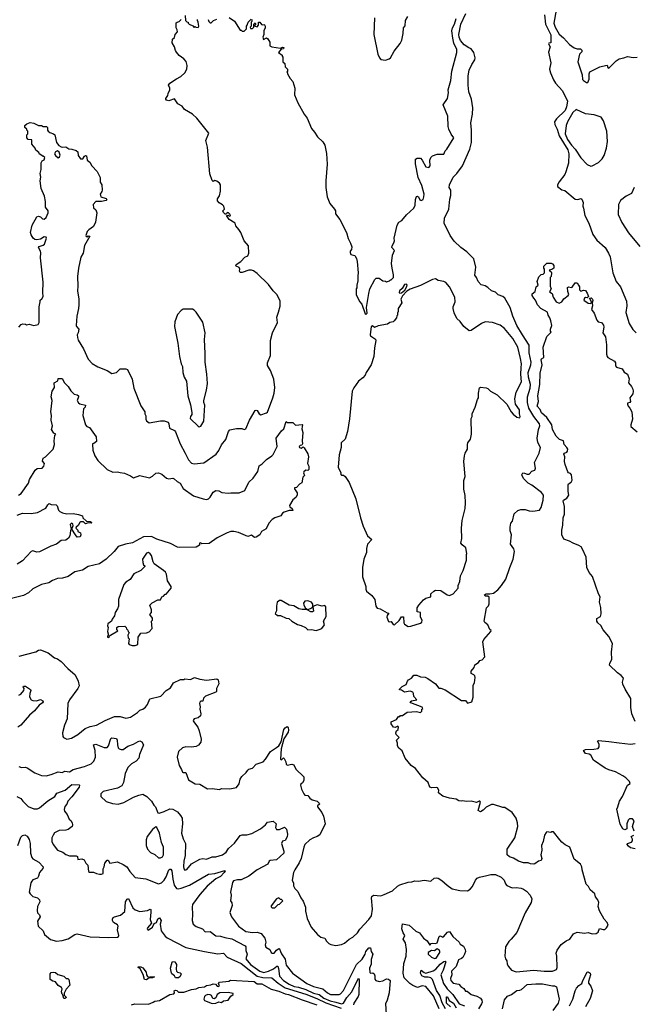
# Model space of a CAD drawing. Extents: x 1933546 to 2138868, y 524910 to 667279.
# Tile 232 of 256: x 2063663 to 2070205, y 600592 to 611083. Entities that reach past the tile are written whole.
import ezdxf

# ---------------------------------------------------------------- set-up
doc = ezdxf.new("R2010")
doc.units = 0

msp = doc.modelspace()

# ---------------------------------------------------------------- linework, layer by layer
at = {"layer": '0CON10XD'}
for points in [[(2065428, 611128), (2065430, 611075), (2065445, 611060), (2065458, 611058), (2065460, 611045), (2065470, 611035), (2065508, 611018), (2065525, 611000), (2065535, 611010), (2065542, 611002), (2065565, 611000), (2065572, 611015), (2065566, 611056), (2065558, 611075), (2065560, 611085)], [(2068644, 601964), (2068685, 601973), (2068735, 601973), (2068795, 601948), (2068830, 601915), (2068842, 601875), (2068857, 601857), (2068915, 601831), (2068955, 601836), (2069008, 601828), (2069035, 601817), (2069065, 601798), (2069104, 601754), (2069123, 601715), (2069116, 601675), (2069052, 601565), (2068963, 601357), (2068904, 601285), (2068878, 601262), (2068842, 601205), (2068836, 601105), (2068844, 601075), (2068858, 601055), (2068861, 601021), (2068876, 600995), (2068908, 600955), (2068955, 600939), (2069145, 600955), (2069255, 600944), (2069345, 600945), (2069385, 600964), (2069393, 600985), (2069390, 601105), (2069383, 601135), (2069395, 601169), (2069435, 601229), (2069491, 601269), (2069528, 601285), (2069568, 601342), (2069605, 601361), (2069685, 601349), (2069725, 601356), (2069765, 601343), (2069810, 601345), (2069831, 601359), (2069845, 601398), (2069885, 601388), (2069900, 601390), (2069920, 601405), (2069937, 601435), (2069928, 601465), (2069895, 601500), (2069846, 601586), (2069832, 601635), (2069836, 601676), (2069828, 601705), (2069802, 601735), (2069795, 601770), (2069745, 601810), (2069727, 601847), (2069703, 601873), (2069660, 602025), (2069658, 602055), (2069644, 602084), (2069575, 602138), (2069528, 602265), (2069480, 602290), (2069445, 602318), (2069423, 602345), (2069355, 602428), (2069335, 602430), (2069325, 602422), (2069285, 602428), (2069275, 602422), (2069259, 602395), (2069244, 602325), (2069226, 602285), (2069231, 602235), (2069220, 602185), (2069229, 602145), (2069222, 602125), (2069194, 602116), (2069155, 602088), (2069144, 602086), (2069108, 602088), (2069085, 602100), (2069035, 602098), (2068980, 602115), (2068927, 602147), (2068885, 602163), (2068862, 602185), (2068862, 602245), (2068941, 602365), (2068973, 602485), (2068971, 602525), (2068957, 602575), (2068914, 602634), (2068835, 602690), (2068815, 602690), (2068715, 602719), (2068695, 602719), (2068638, 602692), (2068605, 602659), (2068575, 602642), (2068550, 602655), (2068577, 602745), (2068570, 602755), (2068563, 602757), (2068535, 602743), (2068475, 602757), (2068426, 602754), (2068385, 602760), (2068370, 602755), (2068345, 602760), (2068315, 602779), (2068247, 602787), (2068175, 602810), (2068130, 602845), (2068133, 602875), (2068117, 602897), (2068105, 602901), (2068057, 602897), (2068037, 602907), (2068018, 602955), (2067962, 603005), (2067883, 603103), (2067837, 603137), (2067772, 603215), (2067741, 603291), (2067705, 603322), (2067692, 603345), (2067692, 603375), (2067680, 603405), (2067708, 603435), (2067678, 603465), (2067672, 603485), (2067680, 603505), (2067700, 603520), (2067703, 603545), (2067695, 603557), (2067665, 603540), (2067648, 603545), (2067625, 603580), (2067625, 603600), (2067680, 603625), (2067702, 603658), (2067715, 603660), (2067725, 603670), (2067745, 603670), (2067794, 603706), (2067895, 603713), (2067935, 603702), (2067950, 603715), (2067950, 603735), (2067960, 603745), (2067955, 603757), (2067832, 603805), (2067828, 603815), (2067840, 603825), (2067898, 603835), (2067865, 603870), (2067862, 603905), (2067855, 603919), (2067825, 603929), (2067765, 603917), (2067735, 603940), (2067712, 603942), (2067712, 603948), (2067741, 603979), (2067785, 603998), (2067797, 604033), (2067808, 604048), (2067842, 604065), (2067865, 604098), (2067899, 604099), (2067935, 604080), (2067986, 604076), (2068015, 604063), (2068096, 604006), (2068131, 603961), (2068155, 603960), (2068201, 603941), (2068375, 603830), (2068415, 603827), (2068439, 603799), (2068483, 603815), (2068498, 603865), (2068499, 603991), (2068513, 604017), (2068519, 604075), (2068515, 604092), (2068505, 604103), (2068478, 604115), (2068475, 604140), (2068508, 604182), (2068515, 604208), (2068556, 604234), (2068570, 604255), (2068595, 604262), (2068622, 604295), (2068600, 604455), (2068612, 604478), (2068688, 604565), (2068690, 604575), (2068676, 604586), (2068656, 604636), (2068621, 604661), (2068614, 604675), (2068640, 604815), (2068662, 604838), (2068668, 604858), (2068669, 604929), (2068655, 604940), (2068625, 604940), (2068620, 604955), (2068635, 604964), (2068675, 604964), (2068716, 604974), (2068762, 605008), (2068801, 605055), (2068848, 605122), (2068888, 605245), (2068926, 605335), (2068937, 605417), (2068931, 605445), (2068896, 605495), (2068906, 605594), (2068894, 605635), (2068892, 605675), (2068901, 605719), (2068919, 605741), (2068934, 605816), (2068975, 605852), (2069007, 605863), (2069053, 605863), (2069095, 605850), (2069135, 605847), (2069204, 605856), (2069224, 605885), (2069246, 605965), (2069248, 606015), (2069225, 606044), (2069125, 606123), (2069085, 606145), (2069034, 606195), (2069018, 606235), (2069027, 606253), (2069045, 606252), (2069075, 606241), (2069095, 606242), (2069125, 606274), (2069155, 606283), (2069161, 606305), (2069153, 606365), (2069203, 606465), (2069215, 606525), (2069188, 606578), (2069181, 606625), (2069195, 606715), (2069208, 606755), (2069206, 606775), (2069144, 606854), (2069090, 606945), (2069076, 607004), (2069077, 607063), (2069104, 607156), (2069110, 607195), (2069087, 607275), (2069086, 607325), (2069112, 607405), (2069115, 607435), (2069096, 607535), (2069094, 607615), (2069023, 607724), (2068963, 607825), (2068922, 607925), (2068894, 608015), (2068834, 608114), (2068815, 608132), (2068765, 608151), (2068735, 608178), (2068695, 608194), (2068655, 608229), (2068625, 608246), (2068585, 608258), (2068550, 608295), (2068533, 608335), (2068515, 608360), (2068526, 608446), (2068506, 608535), (2068429, 608609), (2068365, 608656), (2068295, 608722), (2068252, 608782), (2068189, 608915), (2068193, 608967), (2068238, 609065), (2068251, 609169), (2068261, 609209), (2068261, 609245), (2068259, 609265), (2068241, 609295), (2068244, 609325), (2068286, 609405), (2068325, 609445), (2068383, 609527), (2068462, 609705), (2068481, 609775), (2068481, 609905), (2068474, 609984), (2068491, 610075), (2068494, 610145), (2068479, 610235), (2068453, 610315), (2068445, 610385), (2068444, 610484), (2068455, 610544), (2068483, 610605), (2068515, 610655), (2068519, 610675), (2068505, 610735), (2068475, 610771), (2068452, 610782), (2068402, 610815), (2068363, 610863), (2068348, 610895), (2068344, 610925), (2068368, 611035), (2068421, 611149)], [(2069259, 611135), (2069270, 611035), (2069327, 610923), (2069326, 610835), (2069305, 610832), (2069300, 610825), (2069318, 610795), (2069302, 610738), (2069327, 610623), (2069313, 610555), (2069322, 610515), (2069355, 610442), (2069375, 610408), (2069449, 610325), (2069503, 610215), (2069494, 610155), (2069478, 610115), (2069385, 610025), (2069366, 609994), (2069368, 609965), (2069392, 609915), (2069414, 609845), (2069506, 609695), (2069517, 609655), (2069514, 609555), (2069487, 609463), (2069475, 609435), (2069414, 609355), (2069398, 609325), (2069397, 609307), (2069445, 609269), (2069475, 609262), (2069585, 609170), (2069615, 609166), (2069645, 609177), (2069655, 609172), (2069671, 609135), (2069666, 609095), (2069674, 609075)], [(2069382, 611185), (2069359, 611045), (2069372, 611005), (2069415, 610928), (2069461, 610891), (2069525, 610819), (2069575, 610783), (2069605, 610772), (2069642, 610772), (2069655, 610760), (2069655, 610740), (2069630, 610715), (2069614, 610635), (2069660, 610495), (2069663, 610445), (2069674, 610434), (2069705, 610412), (2069720, 610415), (2069735, 610450), (2069733, 610505), (2069743, 610527), (2069848, 610582), (2069878, 610588), (2069925, 610600), (2069932, 610575), (2069945, 610568), (2070021, 610645), (2070055, 610666), (2070105, 610676), (2070145, 610692), (2070205, 610680), (2070245, 610682)], [(2063653, 607805), (2063680, 607835), (2063698, 607842), (2063727, 607837), (2063735, 607830), (2063765, 607840), (2063814, 607824), (2063860, 607835), (2063870, 607855), (2063870, 608025), (2063882, 608075), (2063880, 608095), (2063900, 608110), (2063914, 608135), (2063909, 608175), (2063914, 608285), (2063887, 608547), (2063889, 608599), (2063885, 608618), (2063864, 608655), (2063870, 608665), (2063915, 608680), (2063928, 608692), (2063948, 608755), (2063944, 608765), (2063925, 608770), (2063885, 608746), (2063845, 608738), (2063825, 608741), (2063808, 608755), (2063785, 608789), (2063778, 608815), (2063796, 608895), (2063845, 608981), (2063865, 608991), (2063885, 608981), (2063905, 608962), (2063925, 608959), (2063944, 608975), (2063966, 609025), (2063967, 609047), (2063940, 609085), (2063939, 609145), (2063929, 609201), (2063894, 609285), (2063883, 609365), (2063888, 609405), (2063882, 609445), (2063892, 609485), (2063893, 609557), (2063902, 609578), (2063925, 609590), (2063930, 609615), (2063915, 609630), (2063905, 609630), (2063887, 609647), (2063875, 609650), (2063869, 609669), (2063834, 609694), (2063830, 609715), (2063793, 609755), (2063793, 609803), (2063755, 609807), (2063741, 609825), (2063738, 609842), (2063740, 609855), (2063750, 609865), (2063750, 609895), (2063740, 609905), (2063738, 609918), (2063720, 609935), (2063720, 609955), (2063740, 609975), (2063775, 609988), (2063815, 609982), (2063864, 609954), (2063895, 609957), (2063914, 609944), (2063950, 609945), (2063960, 609935), (2063960, 609905), (2063968, 609895), (2063985, 609880), (2064025, 609868), (2064038, 609855), (2064056, 609775), (2064082, 609742), (2064105, 609728), (2064125, 609723), (2064155, 609728), (2064186, 609706), (2064220, 609705), (2064265, 609690), (2064282, 609675), (2064286, 609636), (2064312, 609602), (2064335, 609601), (2064355, 609630), (2064365, 609637), (2064375, 609632), (2064382, 609585), (2064412, 609565), (2064432, 609525), (2064488, 609465), (2064520, 609400), (2064521, 609351), (2064538, 609325), (2064542, 609265), (2064538, 609252), (2064523, 609225), (2064528, 609195), (2064585, 609179), (2064594, 609165), (2064585, 609156), (2064535, 609146), (2064476, 609144), (2064446, 609115), (2064450, 609080), (2064475, 609056), (2064487, 609025), (2064472, 608925), (2064451, 608879), (2064400, 608845), (2064382, 608825), (2064370, 608785), (2064372, 608772), (2064385, 608770), (2064395, 608780), (2064410, 608775), (2064353, 608677), (2064341, 608595), (2064315, 608552), (2064289, 608435), (2064278, 608345), (2064282, 608245), (2064278, 608195), (2064295, 608105), (2064294, 608045), (2064292, 608005), (2064273, 607925), (2064267, 607825), (2064269, 607815), (2064293, 607785), (2064287, 607745), (2064277, 607725), (2064279, 607695), (2064287, 607667), (2064342, 607575), (2064393, 607465), (2064435, 607418), (2064495, 607384), (2064595, 607344), (2064645, 607312), (2064695, 607323), (2064735, 607363), (2064795, 607362), (2064812, 607355), (2064864, 607254), (2064882, 607155), (2064955, 606970), (2064996, 606906), (2064998, 606885), (2065007, 606863), (2065008, 606825), (2065017, 606807), (2065045, 606788), (2065165, 606809), (2065205, 606807), (2065245, 606793), (2065255, 606775), (2065261, 606731), (2065314, 606705), (2065323, 606693), (2065374, 606565), (2065427, 606465), (2065463, 606393), (2065495, 606359), (2065525, 606352), (2065625, 606360), (2065759, 606455), (2065785, 606491), (2065816, 606554), (2065862, 606608), (2065890, 606695), (2065905, 606712), (2065975, 606728), (2066033, 606727), (2066055, 606718), (2066075, 606723), (2066113, 606817), (2066175, 606920), (2066185, 606922), (2066195, 606917), (2066217, 606885), (2066235, 606873), (2066295, 606893), (2066305, 606902), (2066361, 607055), (2066376, 607105), (2066383, 607165), (2066372, 607252), (2066339, 607345), (2066307, 607397), (2066304, 607426), (2066336, 607505), (2066339, 607665), (2066358, 607745), (2066411, 607855), (2066405, 607915), (2066424, 607965), (2066439, 608031), (2066439, 608089), (2066404, 608155), (2066365, 608194), (2066315, 608260), (2066195, 608378), (2066155, 608406), (2066134, 608414), (2066105, 608413), (2066035, 608390), (2066015, 608390), (2066007, 608405), (2066011, 608425), (2066004, 608444), (2065970, 608455), (2065967, 608465), (2065972, 608475), (2066022, 608505), (2066065, 608552), (2066095, 608568), (2066106, 608595), (2066104, 608674), (2066058, 608725), (2066020, 608815), (2065998, 608848), (2065968, 608885), (2065960, 608915), (2065898, 608955), (2065870, 608995), (2065885, 609000), (2065892, 608992), (2065905, 608990), (2065910, 608995), (2065905, 609010), (2065890, 609025), (2065875, 609028), (2065868, 609012), (2065855, 609010), (2065835, 609030), (2065830, 609045), (2065847, 609063), (2065841, 609095), (2065825, 609111), (2065790, 609130), (2065774, 609154), (2065772, 609175), (2065794, 609205), (2065806, 609255), (2065804, 609325), (2065795, 609341), (2065765, 609363), (2065745, 609370), (2065725, 609360), (2065715, 609370), (2065692, 609442), (2065664, 609725), (2065648, 609795), (2065680, 609875), (2065553, 610035), (2065506, 610076), (2065422, 610125), (2065395, 610160), (2065349, 610185), (2065315, 610238), (2065255, 610219), (2065229, 610225), (2065220, 610235), (2065220, 610245), (2065242, 610275), (2065247, 610295), (2065263, 610335), (2065263, 610355), (2065250, 610385), (2065263, 610405), (2065336, 610454), (2065382, 610478), (2065424, 610516), (2065446, 610555), (2065450, 610595), (2065439, 610639), (2065415, 610667), (2065365, 610703), (2065335, 610738), (2065324, 610754), (2065314, 610794), (2065289, 610835), (2065293, 610875), (2065315, 610892), (2065322, 610925), (2065346, 610955), (2065344, 610975), (2065332, 610995), (2065332, 611048), (2065343, 611057), (2065365, 611062), (2065386, 611084)], [(2065672, 611085), (2065680, 611065), (2065695, 611050), (2065705, 611050), (2065730, 611075), (2065765, 611090)], [(2065898, 611105), (2065955, 611068), (2066015, 610970), (2066025, 610970), (2066035, 610960), (2066055, 610960), (2066062, 610968), (2066080, 610985), (2066080, 611015), (2066090, 611025), (2066100, 611055), (2066132, 611088)], [(2066140, 611085), (2066140, 611065), (2066130, 611055), (2066130, 611015), (2066120, 611005), (2066125, 610990), (2066145, 610990), (2066160, 611005), (2066160, 611035), (2066175, 611050), (2066180, 611035), (2066170, 611025), (2066170, 611015), (2066195, 611008), (2066210, 611025), (2066210, 611055), (2066225, 611058), (2066242, 611032), (2066255, 611028), (2066265, 611032), (2066275, 611028), (2066279, 611015), (2066280, 610995), (2066267, 610965), (2066266, 610924), (2066254, 610895), (2066262, 610872), (2066295, 610890), (2066309, 610879), (2066330, 610845), (2066332, 610805), (2066350, 610795), (2066445, 610778), (2066465, 610790), (2066480, 610785), (2066476, 610774), (2066452, 610768), (2066423, 610733), (2066460, 610705), (2066460, 610695), (2066470, 610685), (2066470, 610635), (2066490, 610615), (2066495, 610580), (2066520, 610555), (2066520, 610535), (2066510, 610525), (2066518, 610518), (2066520, 610505), (2066548, 610455), (2066577, 610425), (2066596, 610355), (2066594, 610284), (2066628, 610198), (2066696, 610075), (2066729, 610035), (2066775, 609922), (2066807, 609885), (2066837, 609835), (2066895, 609782), (2066916, 609745), (2066936, 609656), (2066941, 609545), (2066929, 609365), (2066929, 609295), (2066940, 609195), (2066969, 609125), (2067021, 609065), (2067030, 609045), (2067030, 609015), (2067076, 608955), (2067149, 608815), (2067165, 608750), (2067192, 608702), (2067203, 608663), (2067202, 608635), (2067185, 608618), (2067185, 608602), (2067195, 608582), (2067235, 608572), (2067255, 608540), (2067263, 608505), (2067273, 608385), (2067268, 608355), (2067268, 608302), (2067258, 608255), (2067258, 608225), (2067250, 608215), (2067250, 608155), (2067285, 608080), (2067312, 608052), (2067345, 607950), (2067355, 607940), (2067368, 607955), (2067362, 608015), (2067384, 608166), (2067398, 608215), (2067450, 608315), (2067465, 608330), (2067495, 608330), (2067535, 608300), (2067562, 608298), (2067575, 608290), (2067605, 608300)], [(2067446, 611104), (2067439, 610925), (2067483, 610715), (2067498, 610675), (2067515, 610658), (2067565, 610653)], [(2067565, 610653), (2067604, 610666), (2067615, 610678), (2067654, 610746), (2067720, 610830), (2067736, 610865), (2067752, 610935), (2067754, 610995), (2067773, 611017), (2067777, 611075), (2067803, 611117)], [(2067605, 608300), (2067615, 608310), (2067625, 608310), (2067648, 608335), (2067650, 608365), (2067634, 608434), (2067629, 608485), (2067639, 608575), (2067660, 608625), (2067630, 608655), (2067634, 608675), (2067653, 608705), (2067659, 608725), (2067656, 608754), (2067686, 608894), (2067706, 608924), (2067738, 608945), (2067788, 609005), (2067866, 609074), (2067879, 609105), (2067884, 609166), (2067895, 609198), (2067905, 609203), (2067915, 609197), (2067930, 609165), (2067945, 609157), (2067964, 609166), (2067973, 609197), (2067977, 609225), (2067952, 609315), (2067911, 609401), (2067884, 609546), (2067884, 609596), (2067902, 609608), (2067935, 609606), (2067956, 609585), (2067993, 609515), (2068025, 609509), (2068041, 609525), (2068036, 609585), (2068046, 609615), (2068066, 609634), (2068115, 609649), (2068185, 609650), (2068199, 609685), (2068218, 609705), (2068293, 609825), (2068262, 609862), (2068240, 609915), (2068233, 609945), (2068228, 610055), (2068178, 610175), (2068224, 610245), (2068234, 610305), (2068232, 610335), (2068260, 610435), (2068272, 610535), (2068325, 610735), (2068324, 610765), (2068293, 610833), (2068280, 610885), (2068272, 610965), (2068277, 610995), (2068298, 611035), (2068318, 611095)], [(2069753, 609523), (2069765, 609524), (2069835, 609563), (2069875, 609601), (2069895, 609635), (2069921, 609715), (2069929, 609785), (2069924, 609895), (2069888, 610005), (2069864, 610044), (2069789, 610069), (2069695, 610079), (2069595, 610126), (2069560, 610095), (2069503, 609995), (2069489, 609955), (2069479, 609865), (2069505, 609805), (2069545, 609745), (2069585, 609705), (2069645, 609612), (2069715, 609539), (2069753, 609523)], [(2064075, 609612), (2064089, 609621), (2064095, 609640), (2064085, 609673), (2064065, 609684), (2064044, 609676), (2064033, 609655), (2064046, 609636), (2064075, 609612)], [(2070213, 609295), (2070185, 609232), (2070129, 609201), (2070068, 609155), (2070046, 609114), (2070043, 609007), (2070082, 608922), (2070155, 608812), (2070275, 608668)], [(2069674, 609075), (2069690, 608995), (2069732, 608915), (2069775, 608793), (2069817, 608735), (2069904, 608654), (2069941, 608595), (2069958, 608555), (2069986, 608386), (2070023, 608295), (2070068, 608238), (2070134, 608085), (2070138, 608035), (2070124, 607964), (2070161, 607845), (2070201, 607781), (2070235, 607748)], [(2069862, 604752), (2069859, 604819), (2069845, 604875), (2069851, 604935), (2069835, 604965), (2069771, 605151), (2069735, 605194), (2069710, 605245), (2069701, 605355), (2069663, 605443), (2069648, 605465), (2069625, 605482), (2069565, 605504), (2069525, 605528), (2069465, 605548), (2069444, 605595), (2069442, 605645), (2069454, 605696), (2069458, 605775), (2069472, 605815), (2069473, 605895), (2069459, 605955), (2069461, 605965), (2069495, 605986), (2069518, 606015), (2069510, 606055), (2069510, 606125), (2069515, 606137), (2069544, 606156), (2069553, 606175), (2069548, 606235), (2069536, 606246), (2069515, 606253), (2069507, 606265), (2069479, 606345), (2069473, 606375), (2069476, 606425), (2069463, 606455), (2069470, 606465), (2069495, 606474), (2069504, 606485), (2069506, 606506), (2069496, 606526), (2069467, 606555), (2069461, 606595), (2069420, 606610), (2069382, 606645), (2069344, 606715), (2069338, 606765), (2069284, 606844), (2069226, 606895), (2069211, 606931), (2069181, 606965), (2069194, 607015), (2069186, 607075), (2069209, 607195), (2069211, 607315), (2069232, 607405), (2069222, 607458), (2069225, 607468), (2069250, 607485), (2069243, 607595), (2069285, 607708), (2069330, 607755), (2069323, 607763), (2069322, 607785), (2069337, 607825), (2069327, 607875), (2069317, 607905), (2069296, 607935), (2069292, 607965), (2069221, 608005), (2069185, 608044), (2069164, 608094), (2069145, 608114), (2069128, 608145), (2069128, 608162), (2069160, 608185), (2069170, 608235), (2069190, 608255), (2069182, 608295), (2069198, 608342), (2069222, 608368), (2069245, 608370), (2069260, 608385), (2069260, 608425), (2069250, 608435), (2069250, 608455), (2069285, 608490), (2069328, 608488), (2069345, 608480), (2069358, 608465), (2069358, 608435), (2069335, 608420), (2069310, 608415), (2069330, 608395), (2069332, 608385), (2069330, 608345), (2069320, 608335), (2069320, 608245), (2069328, 608215), (2069312, 608182), (2069340, 608165), (2069350, 608125), (2069383, 608075), (2069415, 608062), (2069445, 608078), (2069465, 608108), (2069512, 608145), (2069517, 608155), (2069506, 608186), (2069505, 608230), (2069515, 608238), (2069545, 608228), (2069555, 608232), (2069585, 608280), (2069605, 608280), (2069622, 608255), (2069632, 608235), (2069630, 608205), (2069645, 608190), (2069675, 608200), (2069696, 608196), (2069715, 608170), (2069727, 608133), (2069715, 608120), (2069695, 608122), (2069684, 608116), (2069678, 608095), (2069724, 608064), (2069745, 608058), (2069760, 608065), (2069760, 608075), (2069740, 608115), (2069755, 608119), (2069771, 608105), (2069775, 608090), (2069766, 608065), (2069772, 608035), (2069758, 607995), (2069788, 607955), (2069815, 607882), (2069830, 607865), (2069865, 607857), (2069888, 607828), (2069891, 607805), (2069881, 607745), (2069910, 607705), (2069920, 607620), (2069918, 607518), (2069926, 607495), (2069934, 607484), (2070004, 607445), (2070016, 607425), (2070014, 607395), (2070025, 607379), (2070085, 607362), (2070108, 607328), (2070144, 607305), (2070160, 607255), (2070154, 607215), (2070185, 607176), (2070200, 607145), (2070205, 607125), (2070202, 607095), (2070170, 607055), (2070176, 607014), (2070167, 607003), (2070145, 606998), (2070142, 606988), (2070149, 606965), (2070170, 606945), (2070188, 606905), (2070196, 606826), (2070178, 606765), (2070180, 606750), (2070245, 606691)], [(2067805, 604618), (2067835, 604622), (2067935, 604652), (2067950, 604665), (2067953, 604685), (2067938, 604715), (2067938, 604765), (2067900, 604775), (2067902, 604815), (2067918, 604845), (2067968, 604902), (2067995, 604920), (2068048, 604932), (2068046, 604965), (2068078, 604995), (2068096, 605004), (2068155, 605001), (2068220, 604955), (2068245, 604947), (2068284, 604965), (2068338, 605025), (2068339, 605055), (2068355, 605095), (2068364, 605156), (2068392, 605215), (2068428, 605325), (2068428, 605385), (2068432, 605395), (2068420, 605455), (2068379, 605489), (2068366, 605506), (2068377, 605555), (2068374, 605665), (2068381, 605745), (2068412, 605875), (2068416, 605935), (2068414, 606014), (2068399, 606079), (2068398, 606125), (2068398, 606172), (2068412, 606215), (2068400, 606375), (2068406, 606434), (2068413, 606465), (2068437, 606505), (2068437, 606555), (2068442, 606575), (2068468, 606615), (2068482, 606665), (2068478, 606832), (2068488, 606855), (2068488, 606885), (2068518, 606955), (2068543, 607037), (2068556, 607054), (2068556, 607105), (2068565, 607160), (2068575, 607168), (2068635, 607162), (2068655, 607152), (2068684, 607124), (2068755, 607087), (2068858, 606985), (2068902, 606905), (2068925, 606879), (2068965, 606847), (2068995, 606842), (2069000, 606855), (2068991, 606885), (2068991, 606925), (2068951, 606985), (2068943, 607043), (2068956, 607115), (2069012, 607225), (2069005, 607305), (2069011, 607375), (2069012, 607415), (2069004, 607474), (2068975, 607595), (2068922, 607685), (2068831, 607791), (2068787, 607827), (2068705, 607856), (2068625, 607864), (2068587, 607845), (2068475, 607770), (2068455, 607767), (2068399, 607815), (2068358, 607868), (2068325, 607898), (2068295, 607959), (2068284, 608006), (2068286, 608024), (2068307, 608075), (2068302, 608125), (2068246, 608236), (2068205, 608282), (2068185, 608292), (2068125, 608304), (2068095, 608323), (2068065, 608316), (2067935, 608249), (2067825, 608213), (2067791, 608189), (2067745, 608140), (2067728, 608105), (2067738, 608065), (2067698, 608005), (2067700, 607975), (2067690, 607955), (2067690, 607935), (2067683, 607927), (2067680, 607905), (2067656, 607874), (2067645, 607863), (2067610, 607855), (2067585, 607838), (2067485, 607822), (2067445, 607802), (2067425, 607820), (2067410, 607815), (2067400, 607725), (2067404, 607715), (2067455, 607678), (2067462, 607665), (2067446, 607586), (2067440, 607495), (2067410, 607405), (2067357, 607325), (2067346, 607294), (2067323, 607267), (2067277, 607233), (2067225, 607160), (2067208, 607125), (2067180, 606830), (2067159, 606695), (2067133, 606615), (2067091, 606575), (2067091, 606525), (2067069, 606445), (2067059, 606315), (2067087, 606253), (2067084, 606245), (2067095, 606230), (2067115, 606230), (2067132, 606215), (2067175, 606150), (2067247, 605977), (2067296, 605775), (2067326, 605686), (2067372, 605582), (2067418, 605545), (2067373, 605495), (2067362, 605448), (2067360, 605405), (2067333, 605335), (2067317, 605245), (2067318, 605145), (2067352, 605042), (2067352, 605015), (2067362, 604995), (2067416, 604946), (2067450, 604905), (2067462, 604835), (2067473, 604813), (2067507, 604807), (2067582, 604762), (2067598, 604758), (2067580, 604735), (2067578, 604715), (2067595, 604672), (2067605, 604668), (2067625, 604670), (2067645, 604637), (2067660, 604635), (2067710, 604680), (2067735, 604720), (2067755, 604720), (2067758, 604655), (2067765, 604642), (2067805, 604618)], [(2067715, 608168), (2067735, 608172), (2067769, 608201), (2067790, 608240), (2067794, 608255), (2067786, 608266), (2067765, 608260), (2067741, 608219), (2067714, 608195), (2067708, 608175), (2067715, 608168)], [(2065576, 606746), (2065595, 606751), (2065627, 606805), (2065639, 606975), (2065626, 607005), (2065626, 607025), (2065654, 607135), (2065664, 607205), (2065659, 607305), (2065641, 607435), (2065642, 607525), (2065634, 607675), (2065640, 607745), (2065615, 607860), (2065545, 607968), (2065525, 607988), (2065505, 607997), (2065405, 607998), (2065384, 607986), (2065345, 607942), (2065316, 607865), (2065314, 607815), (2065351, 607635), (2065366, 607495), (2065384, 607415), (2065399, 607389), (2065403, 607325), (2065417, 607275), (2065443, 607233), (2065453, 607115), (2065457, 607075), (2065485, 606980), (2065498, 606898), (2065497, 606875), (2065483, 606855), (2065482, 606835), (2065565, 606753), (2065576, 606746)], [(2063652, 606015), (2063680, 606035), (2063757, 606145), (2063767, 606185), (2063827, 606283), (2063851, 606299), (2063902, 606305), (2063920, 606325), (2063928, 606355), (2063908, 606378), (2063915, 606410), (2063940, 606425), (2064020, 606505), (2064036, 606555), (2064032, 606595), (2064037, 606653), (2064050, 606665), (2064027, 606677), (2064003, 606715), (2064013, 606755), (2063998, 606815), (2064001, 606865), (2063996, 606904), (2064009, 607025), (2063999, 607065), (2064009, 607125), (2064036, 607165), (2064030, 607215), (2064070, 607235), (2064075, 607260), (2064115, 607260), (2064140, 607215), (2064182, 607175), (2064207, 607127), (2064245, 607093), (2064277, 607087), (2064290, 607075), (2064292, 607065), (2064277, 607025), (2064290, 607000), (2064305, 606991), (2064366, 606976), (2064361, 606955), (2064345, 606937), (2064336, 606865), (2064366, 606765), (2064379, 606749), (2064407, 606737), (2064479, 606639), (2064482, 606588), (2064455, 606567), (2064440, 606565), (2064438, 606555), (2064444, 606495), (2064466, 606436), (2064498, 606385), (2064595, 606290), (2064655, 606260), (2064705, 606267), (2064735, 606257), (2064782, 606252), (2064845, 606221), (2064875, 606200), (2064944, 606226), (2065047, 606203), (2065081, 606219), (2065115, 606250), (2065145, 606253), (2065179, 606239), (2065228, 606198), (2065255, 606190), (2065295, 606196), (2065311, 606191), (2065341, 606161), (2065376, 606145), (2065405, 606086), (2065515, 606009), (2065621, 605979), (2065655, 605971), (2065675, 605977), (2065695, 605995), (2065725, 606048), (2065754, 606066), (2065785, 606062), (2065820, 606045), (2065885, 606038), (2065915, 606042), (2066005, 606040), (2066063, 606067), (2066108, 606155), (2066153, 606196), (2066201, 606269), (2066215, 606328), (2066250, 606350), (2066295, 606396), (2066351, 606435), (2066365, 606451), (2066410, 606535), (2066398, 606625), (2066455, 606702), (2066478, 606722), (2066505, 606800), (2066515, 606790), (2066575, 606790), (2066605, 606762), (2066675, 606770), (2066680, 606765), (2066673, 606725), (2066683, 606685), (2066674, 606595), (2066678, 606562), (2066672, 606548), (2066653, 606547), (2066643, 606535), (2066648, 606525), (2066665, 606518), (2066685, 606530), (2066695, 606522), (2066737, 606457), (2066741, 606425), (2066732, 606355), (2066747, 606325), (2066745, 606290), (2066735, 606280), (2066715, 606282), (2066694, 606266), (2066690, 606255), (2066700, 606225), (2066683, 606207), (2066672, 606148), (2066645, 606133), (2066615, 606100), (2066592, 606095), (2066593, 606085), (2066622, 606042), (2066621, 606015), (2066607, 605993), (2066574, 605966), (2066541, 605905), (2066545, 605892), (2066567, 605875), (2066576, 605854), (2066535, 605854), (2066484, 605836), (2066466, 605824), (2066446, 605795), (2066385, 605776), (2066355, 605756), (2066320, 605720), (2066292, 605658), (2066241, 605629), (2066223, 605595), (2066185, 605570), (2066165, 605567), (2066135, 605592), (2066095, 605576), (2065995, 605618), (2065945, 605630), (2065915, 605630), (2065875, 605617), (2065769, 605561), (2065683, 605503), (2065607, 605497), (2065595, 605510), (2065580, 605505), (2065580, 605485), (2065545, 605464), (2065365, 605458), (2065345, 605463), (2065272, 605502), (2065125, 605548), (2065067, 605577), (2064985, 605572), (2064865, 605508), (2064792, 605495), (2064715, 605468), (2064672, 605415), (2064584, 605336), (2064515, 605284), (2064395, 605255), (2064332, 605218), (2064252, 605198), (2064179, 605151), (2064121, 605131), (2064065, 605127), (2064013, 605107), (2063975, 605084), (2063895, 605064), (2063803, 605017), (2063756, 604975), (2063705, 604947), (2063575, 604916)], [(2063635, 605803), (2063695, 605826), (2063785, 605823), (2063855, 605831), (2063941, 605879), (2063962, 605915), (2063978, 605928), (2063998, 605918), (2064054, 605914), (2064064, 605904), (2064078, 605858), (2064093, 605843), (2064120, 605830), (2064165, 605817), (2064235, 605822), (2064291, 605811), (2064332, 605795), (2064338, 605775), (2064375, 605738), (2064416, 605736), (2064432, 605725), (2064425, 605718), (2064395, 605722), (2064365, 605712), (2064342, 605732), (2064315, 605732), (2064304, 605726), (2064287, 605695), (2064264, 605676), (2064263, 605665), (2064282, 605645), (2064285, 605630), (2064311, 605615), (2064314, 605595), (2064307, 605573), (2064275, 605570), (2064257, 605595), (2064220, 605655), (2064233, 605695), (2064229, 605709), (2064215, 605718), (2064200, 605705), (2064212, 605655), (2064204, 605636), (2064198, 605582), (2064185, 605558), (2064155, 605538), (2064105, 605533), (2064056, 605494), (2063996, 605474), (2063875, 605412), (2063845, 605408), (2063805, 605423), (2063785, 605417), (2063694, 605316), (2063635, 605281)], [(2064895, 604415), (2064923, 604425), (2064928, 604502), (2064954, 604546), (2065015, 604550), (2065045, 604560), (2065074, 604595), (2065068, 604675), (2065078, 604685), (2065080, 604705), (2065052, 604745), (2065070, 604765), (2065070, 604795), (2065050, 604845), (2065075, 604870), (2065135, 604900), (2065165, 604900), (2065180, 604935), (2065195, 604940), (2065215, 604960), (2065225, 604960), (2065277, 605025), (2065280, 605045), (2065238, 605105), (2065228, 605175), (2065218, 605195), (2065198, 605215), (2065097, 605285), (2065085, 605308), (2065068, 605375), (2065055, 605393), (2065035, 605404), (2065015, 605398), (2064972, 605335), (2064975, 605300), (2064984, 605274), (2064997, 605265), (2064996, 605255), (2064956, 605215), (2064882, 605178), (2064842, 605118), (2064795, 605091), (2064772, 605065), (2064716, 604905), (2064716, 604835), (2064706, 604804), (2064683, 604765), (2064675, 604730), (2064650, 604695), (2064643, 604675), (2064604, 604645), (2064600, 604625), (2064608, 604605), (2064600, 604565), (2064610, 604525), (2064600, 604515), (2064600, 604505), (2064605, 604500), (2064618, 604502), (2064620, 604515), (2064630, 604525), (2064708, 604572), (2064700, 604585), (2064700, 604605), (2064712, 604618), (2064785, 604620), (2064798, 604608), (2064802, 604592), (2064818, 604578), (2064820, 604565), (2064830, 604555), (2064818, 604525), (2064820, 604495), (2064830, 604485), (2064822, 604435), (2064832, 604425), (2064863, 604415), (2064895, 604415)], [(2066825, 604576), (2066855, 604584), (2066883, 604595), (2066912, 604635), (2066903, 604675), (2066930, 604725), (2066926, 604826), (2066915, 604840), (2066887, 604833), (2066835, 604847), (2066790, 604830), (2066795, 604780), (2066785, 604773), (2066766, 604774), (2066730, 604795), (2066730, 604800), (2066675, 604799), (2066638, 604805), (2066585, 604839), (2066535, 604846), (2066450, 604895), (2066432, 604895), (2066410, 604875), (2066400, 604835), (2066400, 604785), (2066388, 604755), (2066412, 604735), (2066445, 604733), (2066505, 604707), (2066534, 604704), (2066565, 604675), (2066625, 604639), (2066665, 604628), (2066710, 604605), (2066735, 604580), (2066775, 604586), (2066825, 604576)], [(2066735, 604800), (2066780, 604815), (2066780, 604825), (2066790, 604830), (2066788, 604855), (2066775, 604878), (2066735, 604889), (2066705, 604887), (2066688, 604865), (2066694, 604844), (2066712, 604812), (2066735, 604800)], [(2070224, 603605), (2070191, 603685), (2070180, 603755), (2070179, 603849), (2070119, 603949), (2070093, 604003), (2070091, 604025), (2070101, 604065), (2070075, 604095), (2070035, 604125), (2069952, 604205), (2069955, 604225), (2069976, 604265), (2069974, 604345), (2069982, 604435), (2069945, 604509), (2069885, 604583), (2069859, 604629), (2069828, 604655), (2069815, 604675), (2069815, 604701), (2069856, 604725), (2069862, 604752)], [(2063658, 604302), (2063835, 604347), (2063863, 604365), (2063885, 604367), (2063968, 604335), (2064035, 604283), (2064065, 604271), (2064105, 604244), (2064175, 604168), (2064255, 604103), (2064288, 604035), (2064296, 603984), (2064282, 603955), (2064194, 603835), (2064176, 603795), (2064169, 603635), (2064141, 603565), (2064121, 603485), (2064122, 603445), (2064130, 603435), (2064167, 603417), (2064215, 603427), (2064285, 603468), (2064360, 603530), (2064415, 603552), (2064483, 603565), (2064574, 603615), (2064675, 603659), (2064735, 603657), (2064795, 603642), (2064845, 603650), (2064920, 603700), (2064945, 603727), (2064978, 603735), (2065005, 603756), (2065025, 603785), (2065050, 603845), (2065167, 603875), (2065225, 603936), (2065270, 603965), (2065302, 604018), (2065377, 604053), (2065416, 604054), (2065425, 604060), (2065485, 604054), (2065527, 604073), (2065585, 604056), (2065655, 604046), (2065765, 604061), (2065778, 604048), (2065788, 604005), (2065762, 603955), (2065761, 603925), (2065754, 603916), (2065645, 603874), (2065623, 603855), (2065615, 603823), (2065595, 603822), (2065585, 603812), (2065581, 603795), (2065589, 603761), (2065584, 603736), (2065594, 603685), (2065590, 603665), (2065565, 603643), (2065525, 603632), (2065514, 603615), (2065516, 603605), (2065562, 603545), (2065577, 603507), (2065599, 603415), (2065594, 603385), (2065568, 603352), (2065545, 603339), (2065495, 603331), (2065435, 603336), (2065398, 603325), (2065358, 603285), (2065342, 603225), (2065363, 603135), (2065390, 603095), (2065400, 603065), (2065405, 603060), (2065435, 603060), (2065462, 602985), (2065535, 602942), (2065585, 602938), (2065667, 602887), (2065715, 602890), (2065795, 602882), (2065815, 602892), (2065903, 602887), (2065975, 602902), (2066005, 602940), (2066015, 602990), (2066032, 603018), (2066078, 603062), (2066095, 603088), (2066105, 603097), (2066144, 603106), (2066185, 603150), (2066260, 603175), (2066285, 603202), (2066337, 603285), (2066401, 603329), (2066425, 603346), (2066450, 603390), (2066481, 603519), (2066494, 603536), (2066515, 603550), (2066527, 603537), (2066531, 603515), (2066527, 603493), (2066481, 603419), (2066452, 603315), (2066445, 603202), (2066455, 603197), (2066475, 603217), (2066482, 603212), (2066500, 603175), (2066505, 603150), (2066515, 603140), (2066565, 603150), (2066585, 603143), (2066606, 603096), (2066693, 603015), (2066693, 602975), (2066679, 602951), (2066662, 602938), (2066658, 602925), (2066667, 602885), (2066692, 602835), (2066705, 602819), (2066735, 602816), (2066758, 602788), (2066782, 602772), (2066835, 602757), (2066857, 602735), (2066858, 602725), (2066840, 602705), (2066840, 602695), (2066883, 602635), (2066901, 602595), (2066920, 602515), (2066865, 602396), (2066835, 602378), (2066795, 602366), (2066755, 602345), (2066705, 602295), (2066692, 602265), (2066665, 602145), (2066642, 602098), (2066595, 602026), (2066583, 601995), (2066570, 601915), (2066582, 601882), (2066583, 601855), (2066598, 601825), (2066628, 601795), (2066661, 601725), (2066685, 601692), (2066709, 601625), (2066710, 601585), (2066730, 601505), (2066772, 601412), (2066839, 601335), (2066875, 601308), (2066915, 601296), (2066933, 601263), (2066960, 601240), (2066980, 601230), (2067035, 601217), (2067095, 601229), (2067125, 601244), (2067175, 601287), (2067215, 601308), (2067266, 601354), (2067289, 601391), (2067387, 601495), (2067413, 601535), (2067424, 601605), (2067414, 601725), (2067419, 601741), (2067435, 601754), (2067515, 601749), (2067550, 601760), (2067639, 601801), (2067691, 601849), (2067715, 601863), (2067805, 601892), (2067845, 601896), (2067875, 601906), (2067915, 601904), (2067976, 601916), (2068045, 601903), (2068082, 601935), (2068105, 601940), (2068125, 601937), (2068165, 601911), (2068220, 601860), (2068275, 601822), (2068355, 601804), (2068439, 601801), (2068465, 601817), (2068492, 601848), (2068522, 601915), (2068539, 601935), (2068565, 601948), (2068644, 601964)], [(2063655, 603884), (2063675, 603896), (2063707, 603935), (2063712, 603955), (2063700, 603975), (2063705, 603980), (2063725, 603980), (2063780, 603945), (2063782, 603935), (2063770, 603905), (2063768, 603868), (2063787, 603835), (2063805, 603827), (2063844, 603826), (2063885, 603841), (2063910, 603825), (2063912, 603815), (2063907, 603805), (2063872, 603778), (2063820, 603720), (2063768, 603672), (2063675, 603565), (2063644, 603545)], [(2063655, 603126), (2063684, 603114), (2063725, 603119), (2063743, 603113), (2063825, 603058), (2063895, 603028), (2063945, 603026), (2063998, 603042), (2064075, 603068), (2064115, 603062), (2064145, 603074), (2064195, 603070), (2064235, 603094), (2064355, 603124), (2064425, 603153), (2064455, 603182), (2064472, 603225), (2064468, 603295), (2064451, 603355), (2064475, 603363), (2064565, 603328), (2064595, 603328), (2064612, 603345), (2064634, 603425), (2064645, 603431), (2064695, 603423), (2064704, 603405), (2064705, 603355), (2064715, 603325), (2064725, 603313), (2064745, 603305), (2064765, 603308), (2064815, 603342), (2064875, 603363), (2064925, 603393), (2064945, 603400), (2064967, 603387), (2064982, 603355), (2064942, 603255), (2064933, 603215), (2064905, 603182), (2064854, 603155), (2064818, 603115)], [(2070216, 602435), (2070198, 602485), (2070215, 602545), (2070198, 602568), (2070165, 602569), (2070151, 602555), (2070137, 602515), (2070135, 602460), (2070115, 602452), (2070095, 602462), (2070065, 602510), (2070028, 602672), (2070042, 602695), (2070057, 602755), (2070089, 602805), (2070143, 602925), (2070172, 602945), (2070164, 602965), (2070125, 603006), (2070095, 603027), (2070015, 603067), (2069945, 603089), (2069905, 603108), (2069782, 603192), (2069754, 603245), (2069735, 603257), (2069696, 603265), (2069673, 603295), (2069695, 603308), (2069785, 603309), (2069831, 603319), (2069842, 603335), (2069843, 603365), (2069823, 603395), (2069835, 603401), (2069945, 603393), (2070055, 603376), (2070175, 603362), (2070225, 603369)], [(2064818, 603115), (2064789, 603051), (2064770, 602955), (2064751, 602919), (2064705, 602894), (2064555, 602860), (2064530, 602835), (2064530, 602805), (2064584, 602754), (2064652, 602732), (2064715, 602723), (2064775, 602743), (2064875, 602799), (2064935, 602821), (2064975, 602829), (2065018, 602805), (2065068, 602755), (2065092, 602715), (2065112, 602695), (2065135, 602632), (2065152, 602628), (2065205, 602646), (2065265, 602676), (2065295, 602671), (2065345, 602643), (2065379, 602605), (2065394, 602574), (2065400, 602515), (2065390, 602415), (2065408, 602355), (2065432, 602305), (2065426, 602176), (2065413, 602117), (2065409, 602059), (2065413, 602034), (2065425, 602020), (2065445, 602029), (2065495, 602087), (2065585, 602137), (2065615, 602144), (2065655, 602138), (2065715, 602162), (2065755, 602164), (2065824, 602185), (2065865, 602211), (2065890, 602250), (2065955, 602307), (2066015, 602389), (2066037, 602397), (2066085, 602399), (2066139, 602411), (2066229, 602461), (2066284, 602505), (2066306, 602534), (2066365, 602542), (2066397, 602515), (2066391, 602475), (2066401, 602455), (2066435, 602454), (2066485, 602480), (2066507, 602457), (2066519, 602405), (2066516, 602375), (2066495, 602338), (2066465, 602331), (2066454, 602304), (2066481, 602225), (2066478, 602201), (2066400, 602130), (2066333, 602125), (2066323, 602117), (2066309, 602085), (2066194, 602025), (2066105, 601956), (2066025, 601919), (2065985, 601919), (2065944, 601906), (2065931, 601889), (2065910, 601785), (2065917, 601755), (2065911, 601695), (2065924, 601674), (2065929, 601645), (2065905, 601570), (2065921, 601525), (2065995, 601424), (2066075, 601369), (2066145, 601358), (2066195, 601359), (2066237, 601345), (2066277, 601295), (2066288, 601255), (2066282, 601225), (2066289, 601199), (2066329, 601175), (2066345, 601143), (2066355, 601136), (2066375, 601138), (2066401, 601169), (2066425, 601185), (2066435, 601181), (2066445, 601155), (2066455, 601128), (2066492, 601072), (2066505, 601008), (2066571, 600925), (2066725, 600813), (2066795, 600782), (2066895, 600755), (2066945, 600713), (2066976, 600696), (2067068, 600695), (2067085, 600704), (2067115, 600740), (2067254, 601016), (2067315, 601074), (2067346, 601125), (2067355, 601156), (2067385, 601194), (2067403, 601193), (2067412, 601155), (2067430, 601125), (2067412, 601068), (2067412, 601018), (2067393, 600977), (2067395, 600930), (2067405, 600922), (2067427, 600927), (2067443, 600915), (2067451, 600895), (2067448, 600858), (2067460, 600845), (2067496, 600834), (2067535, 600842), (2067575, 600863), (2067595, 600860), (2067612, 600845), (2067603, 600715), (2067582, 600635), (2067562, 600595), (2067571, 600485)], [(2063632, 602805), (2063675, 602786), (2063697, 602755), (2063755, 602701), (2063815, 602673), (2063855, 602675), (2063875, 602684), (2063965, 602761), (2064038, 602805), (2064060, 602840), (2064147, 602873), (2064221, 602935), (2064299, 602929), (2064302, 602925), (2064296, 602905), (2064219, 602801), (2064176, 602755), (2064167, 602723), (2064145, 602701), (2064136, 602666), (2064140, 602650), (2064171, 602615), (2064192, 602565), (2064209, 602549), (2064222, 602525), (2064227, 602505), (2064222, 602485), (2064180, 602455), (2064154, 602446), (2064085, 602444), (2064035, 602417), (2064019, 602395), (2064006, 602364), (2064007, 602325), (2064021, 602295), (2064068, 602235), (2064122, 602212), (2064155, 602188), (2064194, 602174), (2064265, 602174), (2064278, 602165), (2064285, 602134), (2064325, 602141), (2064352, 602132), (2064370, 602095), (2064391, 602075), (2064398, 602008), (2064408, 601998), (2064449, 601999), (2064484, 601984), (2064515, 601978), (2064535, 601978), (2064553, 601987), (2064552, 602035), (2064564, 602056), (2064570, 602095), (2064596, 602126), (2064605, 602126), (2064625, 602094), (2064705, 602111), (2064765, 602082), (2064806, 602055), (2064836, 602005), (2064895, 601944), (2065008, 601928), (2065145, 601875), (2065175, 601885), (2065204, 601915), (2065225, 601949), (2065255, 602024), (2065265, 602033), (2065275, 602032), (2065285, 602015), (2065295, 601925), (2065312, 601862), (2065335, 601826), (2065352, 601822), (2065385, 601828), (2065475, 601861), (2065675, 601979), (2065745, 601986), (2065849, 602019), (2065853, 602015), (2065842, 601995), (2065805, 601954), (2065753, 601927), (2065661, 601849), (2065585, 601762), (2065507, 601655), (2065502, 601625), (2065507, 601547), (2065501, 601485), (2065514, 601445), (2065545, 601421), (2065614, 601394), (2065640, 601365), (2065695, 601366), (2065755, 601321), (2065805, 601317), (2065852, 601302), (2065925, 601290), (2066066, 601215), (2066076, 601205), (2066076, 601165), (2066087, 601127), (2066074, 601075), (2066124, 601015), (2066225, 600945), (2066265, 600932), (2066315, 600944), (2066369, 600971), (2066405, 600998), (2066415, 600999), (2066424, 600974), (2066433, 600893), (2066475, 600845), (2066535, 600805), (2066591, 600781), (2066635, 600775), (2066715, 600751), (2066795, 600711), (2066856, 600696), (2066905, 600658), (2066975, 600627), (2067035, 600616), (2067095, 600595), (2067116, 600604), (2067152, 600665), (2067205, 600724), (2067275, 600870), (2067282, 600855), (2067278, 600695), (2067271, 600675), (2067225, 600605), (2067222, 600585)], [(2065165, 602151), (2065185, 602164), (2065196, 602185), (2065196, 602265), (2065177, 602315), (2065154, 602414), (2065127, 602477), (2065115, 602482), (2065078, 602455), (2065022, 602378), (2065012, 602345), (2065013, 602285), (2065026, 602246), (2065058, 602208), (2065105, 602188), (2065145, 602151), (2065165, 602151)], [(2063644, 602285), (2063675, 602373), (2063695, 602390), (2063717, 602397), (2063743, 602383), (2063766, 602346), (2063776, 602305), (2063777, 602203), (2063792, 602155), (2063805, 602140), (2063867, 602105), (2063912, 602055), (2063910, 602040), (2063876, 601995), (2063865, 601957), (2063852, 601935), (2063805, 601917), (2063793, 601905), (2063783, 601885), (2063766, 601785), (2063775, 601768), (2063805, 601741), (2063852, 601725), (2063874, 601705), (2063879, 601685), (2063854, 601635), (2063849, 601591), (2063853, 601565), (2063875, 601545), (2063883, 601525), (2063853, 601477), (2063862, 601425), (2063915, 601375), (2063927, 601337), (2063993, 601283), (2064055, 601266), (2064118, 601272), (2064182, 601288), (2064253, 601337), (2064275, 601344), (2064415, 601311), (2064615, 601304), (2064705, 601308), (2064716, 601314), (2064721, 601325), (2064706, 601385), (2064714, 601425), (2064705, 601439), (2064664, 601465), (2064652, 601485), (2064652, 601498), (2064660, 601515), (2064673, 601525), (2064737, 601543), (2064785, 601582), (2064793, 601685), (2064808, 601712), (2064825, 601718), (2064871, 601621), (2064895, 601597), (2064945, 601580), (2065025, 601592), (2065055, 601604), (2065060, 601600), (2065063, 601575), (2065056, 601496), (2065068, 601455), (2065027, 601405), (2065024, 601394), (2065032, 601382), (2065080, 601415), (2065098, 601452), (2065121, 601465), (2065135, 601503), (2065155, 601513), (2065171, 601485), (2065162, 601445), (2065173, 601375), (2065215, 601316), (2065235, 601299), (2065436, 601196), (2065633, 601153), (2065775, 601130), (2065835, 601135), (2065876, 601095), (2066025, 601026), (2066195, 600891), (2066255, 600876), (2066352, 600872), (2066418, 600818), (2066495, 600767), (2066715, 600698), (2066833, 600655), (2066928, 600608), (2067089, 600551)], [(2070225, 602248), (2070175, 602260), (2070155, 602275), (2070141, 602295), (2070145, 602306), (2070185, 602321), (2070195, 602333), (2070195, 602350), (2070182, 602378), (2070210, 602395)], [(2066385, 601620), (2066420, 601655), (2066435, 601660), (2066468, 601695), (2066455, 601710), (2066445, 601710), (2066427, 601727), (2066402, 601715), (2066345, 601640), (2066345, 601630), (2066355, 601620), (2066385, 601620)], [(2068135, 600545), (2068075, 600682), (2067995, 600782), (2067955, 600790), (2067905, 600770), (2067855, 600792), (2067822, 600815), (2067762, 600875), (2067753, 600925), (2067758, 601025), (2067783, 601103), (2067786, 601174), (2067776, 601245), (2067753, 601285), (2067769, 601325), (2067752, 601352), (2067739, 601395), (2067745, 601450), (2067815, 601436), (2067885, 601370), (2067925, 601352), (2067968, 601298), (2068007, 601267), (2068035, 601220), (2068051, 601239), (2068065, 601243), (2068095, 601240), (2068113, 601247), (2068136, 601314), (2068145, 601320), (2068175, 601307), (2068181, 601309), (2068225, 601360), (2068245, 601366), (2068280, 601315), (2068348, 601255), (2068361, 601231), (2068395, 601210), (2068414, 601175), (2068416, 601155), (2068406, 601125), (2068389, 601091), (2068375, 601079), (2068341, 601065), (2068316, 600994), (2068268, 600945), (2068269, 600905), (2068256, 600865), (2068260, 600845), (2068285, 600817), (2068346, 600806), (2068365, 600781), (2068399, 600759), (2068415, 600732), (2068435, 600730), (2068475, 600696), (2068537, 600677), (2068576, 600656), (2068590, 600635), (2068593, 600615), (2068588, 600595), (2068556, 600545)], [(2068085, 601081), (2068105, 601084), (2068141, 601145), (2068144, 601155), (2068135, 601173), (2068115, 601183), (2068085, 601162), (2068054, 601166), (2068020, 601145), (2068020, 601125), (2068054, 601094), (2068085, 601081)], [(2065015, 600854), (2064993, 600855), (2064979, 600909), (2064949, 600969), (2064925, 600982), (2064925, 600990), (2064955, 600990), (2064975, 600980), (2065012, 600935), (2065014, 600905), (2065025, 600887), (2065045, 600880), (2065055, 600885), (2065100, 600885), (2065080, 600875), (2065045, 600873), (2065015, 600854)], [(2065323, 600873), (2065314, 600895), (2065286, 600915), (2065281, 600925), (2065272, 600975), (2065288, 601042), (2065293, 601047), (2065317, 601045), (2065334, 601015), (2065330, 600965), (2065336, 600945), (2065345, 600935), (2065375, 600928), (2065385, 600915), (2065375, 600888), (2065355, 600873), (2065323, 600873)], [(2068203, 600545), (2068169, 600609), (2068142, 600685), (2068108, 600738), (2068065, 600855), (2068045, 600875), (2068019, 600881), (2067981, 600881), (2067952, 600895), (2067936, 600925), (2067943, 600957), (2067975, 600930), (2067995, 600925), (2068072, 600948), (2068100, 600965), (2068145, 601020), (2068185, 601046), (2068200, 601050), (2068208, 601045), (2068178, 600955), (2068154, 600905), (2068183, 600815), (2068221, 600755), (2068280, 600695), (2068348, 600598), (2068404, 600575)], [(2064145, 600654), (2064134, 600655), (2064123, 600693), (2064115, 600700), (2064108, 600725), (2064118, 600755), (2064109, 600769), (2064072, 600792), (2064045, 600832), (2064015, 600837), (2063990, 600855), (2063990, 600915), (2064000, 600930), (2064025, 600933), (2064045, 600929), (2064070, 600910), (2064135, 600890), (2064158, 600868), (2064175, 600866), (2064186, 600855), (2064199, 600795), (2064158, 600752), (2064138, 600712), (2064139, 600689), (2064162, 600665), (2064145, 600654)], [(2064855, 600585), (2064892, 600598), (2065036, 600594), (2065086, 600616), (2065105, 600625), (2065155, 600632), (2065265, 600697), (2065306, 600704), (2065314, 600715), (2065310, 600735), (2065325, 600741), (2065339, 600739), (2065355, 600721), (2065415, 600721), (2065495, 600749), (2065545, 600757), (2065575, 600772), (2065632, 600778), (2065655, 600792), (2065702, 600798), (2065725, 600808), (2065750, 600805), (2065768, 600785), (2065778, 600782), (2065792, 600788), (2065784, 600815), (2065793, 600826), (2065892, 600838), (2065911, 600849), (2066164, 600836), (2066195, 600809), (2066245, 600809), (2066343, 600753), (2066425, 600732), (2066492, 600702), (2066531, 600695), (2066675, 600641), (2066831, 600585)], [(2069526, 600575), (2069562, 600645), (2069586, 600735), (2069601, 600765), (2069625, 600791), (2069657, 600813), (2069668, 600845), (2069715, 600934), (2069725, 600939), (2069745, 600925), (2069748, 600905), (2069726, 600835), (2069726, 600816), (2069751, 600785), (2069770, 600735), (2069747, 600655), (2069696, 600565)], [(2068810, 600545), (2068832, 600638), (2068863, 600677), (2068905, 600696), (2068965, 600737), (2068995, 600741), (2069015, 600751), (2069075, 600802), (2069165, 600811), (2069238, 600808), (2069345, 600787), (2069365, 600788), (2069385, 600779), (2069416, 600645), (2069404, 600605), (2069348, 600525)], [(2065715, 600601), (2065755, 600603), (2065785, 600617), (2065815, 600612), (2065835, 600627), (2065885, 600634), (2065915, 600678), (2065938, 600695), (2065938, 600705), (2065885, 600719), (2065798, 600715), (2065768, 600695), (2065755, 600662), (2065735, 600650), (2065724, 600654), (2065707, 600686), (2065695, 600694), (2065670, 600695), (2065645, 600686), (2065634, 600675), (2065628, 600645), (2065633, 600633), (2065715, 600601)], [(2068256, 600566), (2068215, 600605), (2068215, 600672), (2068225, 600670), (2068243, 600633), (2068287, 600605), (2068315, 600555)]]:
    msp.add_lwpolyline(points, dxfattribs=at)

doc.saveas('drawing.dxf')
